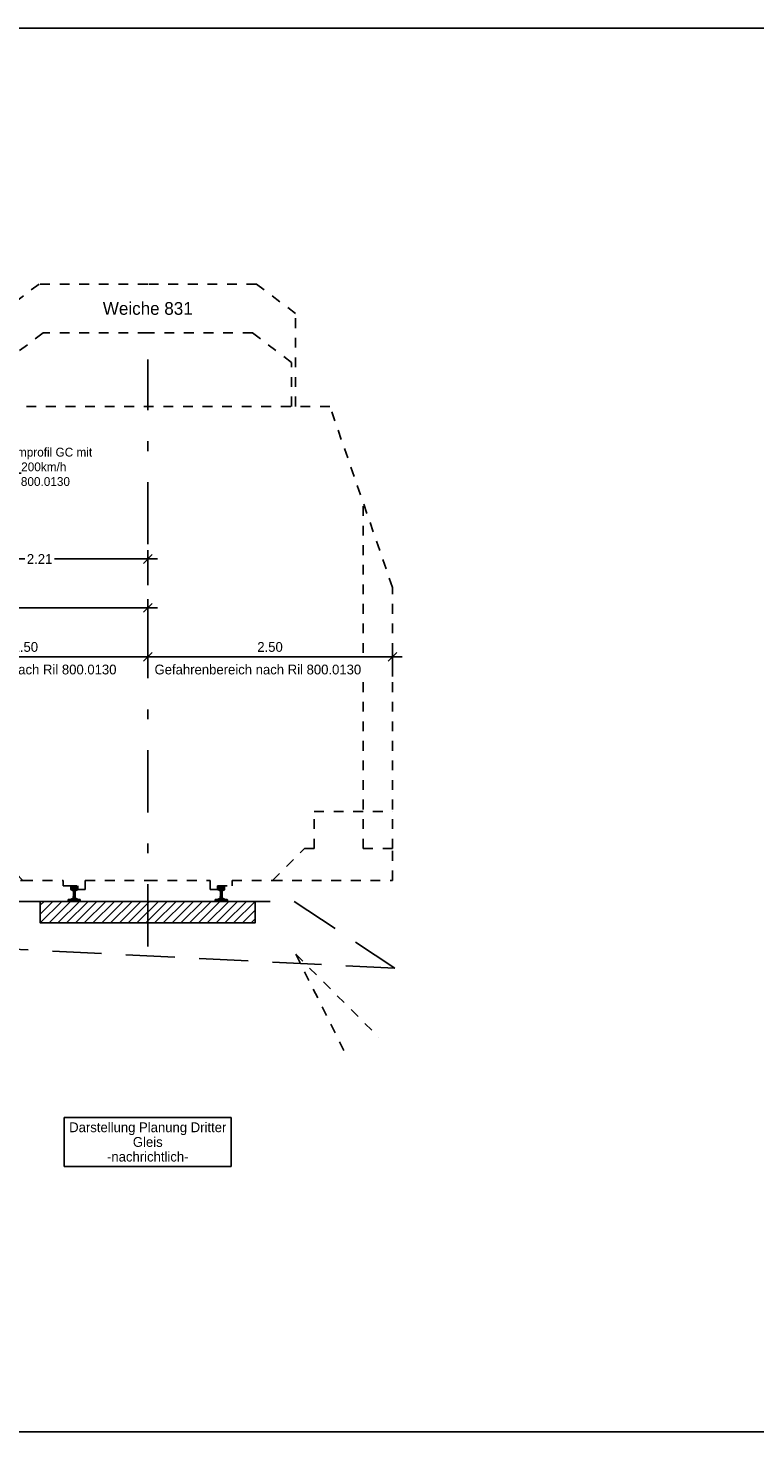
# Model space of a CAD drawing. Header units: metres. Extents: x -8 to 484, y -254 to 116.
# Tile 110 of 172: x 425 to 433, y -7 to 8. Entities that reach past the tile are written whole.
import ezdxf

# ---------------------------------------------------------------- set-up
doc = ezdxf.new("R2010")
doc.units = ezdxf.units.M
doc.linetypes.add('STRICHLINIE', pattern=[0.75, 0.5, -0.25])
doc.linetypes.add('STRICHPUNKT', pattern=[25.4, 12.7, -6.35, 0, -6.35])
doc.layers.add('GTU_A_Ansichtsfenster', color=6, linetype='Continuous', plot=False)
for name, color, linetype in [('GTU_A_Druckbereich', 7, 'STRICHPUNKT'), ('GTU_A_Gleisachse', 7, 'STRICHPUNKT'), ('GTU_A_Lichtraumprofil', 252, 'Continuous'), ('GTU_A_Texte', 7, 'Continuous'), ('GTU_P_Bemaßung', 1, 'Continuous'), ('GTU_P_Dritter', 191, 'Continuous'), ('GTU_P_Dritter_Bemaßung', 191, 'Continuous'), ('GTU_P_Dritter_Beschriftung', 191, 'Continuous')]:
    doc.layers.add(name, color=color, linetype=linetype)
doc.styles.add('PROVI', font='PROVI.SHX')
doc.dimstyles.new('1zu50', dxfattribs={"dimscale": 0.5, "dimtxt": 0.2, "dimasz": 0.18, "dimexe": 0.18, "dimexo": 0.02, "dimgap": 0.09, "dimtad": 0, "dimtih": 1, "dimtoh": 1, "dimzin": 4, "dimdsep": 46, "dimtxsty": 'PROVI', "dimblk1": 'OBLIQUE', "dimblk2": 'OBLIQUE', "dimsah": 1, "dimcen": 0.3, "dimdle": 0.2, "dimclrd": 256, "dimclre": 256, "dimclrt": 256, "dimadec": 0, "dimazin": 0, "dimtfac": 1, "dimtdec": 4, "dimtofl": 0, "dimtmove": 2, "dimatfit": 3, "dimldrblk": 'NONE', "dimfxl": 0.4, "dimfxlon": 1, "dimtfill": 1, "dimtfillclr": 256, "dimtolj": 1, "dimtzin": 0, "dimlwd": -1, "dimlwe": -1, "dimarcsym": 0})

# ---------------------------------------------------------------- blocks, each defined once
blk = doc.blocks.new('Lira_250m GC mit_Ola')
at = {"layer": 'GTU_A_Lichtraumprofil', "linetype": 'ByBlock', "lineweight": -3, "ltscale": 5}
blk.add_line((-1.125, 4.281), (-1.325, 4.281), dxfattribs=at)
at = {"layer": 'GTU_A_Lichtraumprofil', "linetype": 'STRICHLINIE', "ltscale": 0.2}
for points in [[(2.26, 4.9), (2.26, 5.85), (1.86, 6.15), (0.75, 6.15), (-0.36, 6.15), (-0.76, 5.85), (-0.76, 4.9)], [(2.22, 4.9), (2.22, 5.35), (1.82, 5.65), (0.75, 5.65), (-0.32, 5.65), (-0.72, 5.35), (-0.72, 4.9)], [(0.75, 0.055), (1.387, 0.055), (1.387, -0.038), (1.462, -0.038), (1.462, 0), (1.612, 0), (1.612, 0.055), (2.025, 0.055), (3.25, 0.055), (3.25, 0.38), (3.25, 3.05), (2.61, 4.9), (-1.11, 4.9), (-1.75, 3.05), (-1.75, 0.38), (-1.75, 0.055), (-0.525, 0.055), (-0.113, 0.055), (-0.113, 0), (0.037, 0), (0.037, -0.038), (0.112, -0.038), (0.112, 0.055), (0.75, 0.055)], [(-1.75, 0.38), (-1.45, 0.38), (-1.45, 3.917)], [(3.25, 0.38), (2.95, 0.38), (2.95, 3.917)], [(-0.525, 0.055), (-0.85, 0.38), (-0.95, 0.38), (-0.95, 0.76), (-1.75, 0.76)], [(2.025, 0.055), (2.35, 0.38), (2.45, 0.38), (2.45, 0.76), (3.25, 0.76)]]:
    blk.add_lwpolyline(points, dxfattribs=at)
at = {"layer": 'GTU_A_Lichtraumprofil', "insert": (-1.015, 4.281), "char_height": 0.09, "width": 1.37529, "attachment_point": 4, "style": 'PROVI', "bg_fill": 3, "box_fill_scale": 1, "bg_fill_color": 256, "bg_fill_true_color": 13158600, "bg_fill_transparency": 0}
blk.add_mtext('Lichtraumprofil GC mit OLA v {\\L<} 200km/h\\Pnach Ril 800.0130', dxfattribs=at)
at = {"layer": 'GTU_A_Lichtraumprofil', "insert": (-0.66, 4.246), "char_height": 0.07, "width": 0.01827, "attachment_point": 4, "style": 'PROVI'}
blk.add_mtext('e', dxfattribs=at)
blk = doc.blocks.new('S54')
at = {"color": 0}
for p, q in [((-0.034, 0.119), (0.002, 0.154)), ((-0.034, 0.128), (-0.007, 0.154)), ((-0.034, 0.14), (-0.032, 0.145)), ((-0.034, 0.136), (-0.016, 0.153)), ((-0.032, 0.111), (0.011, 0.154)), ((-0.032, 0.145), (-0.031, 0.147)), ((-0.031, 0.147), (-0.03, 0.149)), ((-0.03, 0.149), (-0.028, 0.151)), ((-0.028, 0.151), (-0.025, 0.152)), ((-0.026, 0.109), (0.019, 0.153)), ((-0.025, 0.152), (-0.024, 0.152)), ((-0.024, 0.152), (-0.021, 0.153)), ((-0.021, 0.153), (-0.017, 0.153)), ((-0.019, 0.106), (0.026, 0.151)), ((-0.017, 0.153), (-0.014, 0.154)), ((-0.014, 0.154), (-0.01, 0.154)), ((-0.013, 0.103), (0.031, 0.148)), ((-0.01, 0.154), (-0.006, 0.154)), ((-0.006, 0.154), (-0.003, 0.154)), ((-0.003, 0.154), (0, 0.154)), ((0.003, 0.154), (0, 0.154)), ((0.006, 0.154), (0.003, 0.154)), ((0.01, 0.154), (0.006, 0.154)), ((0.014, 0.154), (0.01, 0.154)), ((0.017, 0.153), (0.014, 0.154)), ((0.021, 0.153), (0.017, 0.153)), ((0.024, 0.152), (0.021, 0.153)), ((0.025, 0.152), (0.024, 0.152)), ((0.028, 0.151), (0.025, 0.152)), ((0.03, 0.149), (0.028, 0.151)), ((0.031, 0.147), (0.03, 0.149)), ((0.032, 0.145), (0.031, 0.147)), ((0.033, 0.14), (0.032, 0.145)), ((-0.063, 0.001), (-0.051, 0.013)), ((-0.063, 0.01), (-0.062, 0.011)), ((-0.063, 0), (-0.063, 0.01)), ((-0.063, 0), (0.062, 0)), ((-0.062, 0.011), (-0.061, 0.012)), ((-0.061, 0.012), (-0.06, 0.012)), ((-0.06, 0.012), (-0.045, 0.013)), ((-0.055, 0), (-0.04, 0.015)), ((-0.046, 0), (-0.026, 0.02)), ((-0.045, 0.013), (-0.042, 0.014)), ((-0.042, 0.014), (-0.016, 0.024)), ((-0.037, 0), (0.009, 0.046)), ((-0.034, 0.116), (-0.034, 0.14)), ((-0.033, 0.112), (-0.034, 0.116)), ((-0.033, 0.111), (-0.033, 0.112)), ((-0.031, 0.111), (-0.033, 0.111)), ((-0.015, 0.105), (-0.031, 0.111)), ((-0.028, 0), (0.01, 0.038)), ((-0.019, 0), (0.011, 0.031)), ((-0.016, 0.024), (-0.014, 0.025)), ((-0.014, 0.104), (-0.015, 0.105)), ((-0.013, 0.103), (-0.014, 0.104)), ((-0.014, 0.025), (-0.012, 0.026)), ((-0.012, 0.102), (-0.013, 0.103)), ((-0.011, 0.1), (-0.012, 0.102)), ((-0.012, 0.027), (-0.011, 0.031)), ((-0.012, 0.026), (-0.012, 0.027)), ((-0.011, 0.097), (0.033, 0.141)), ((-0.01, 0.097), (-0.011, 0.1)), ((-0.011, 0.031), (-0.01, 0.038)), ((-0.011, 0), (0.014, 0.025)), ((-0.01, 0.095), (-0.01, 0.097)), ((-0.009, 0.091), (-0.01, 0.095)), ((-0.01, 0.036), (0.008, 0.054)), ((-0.01, 0.038), (-0.009, 0.046)), ((-0.009, 0.09), (0.033, 0.133)), ((-0.009, 0.085), (-0.009, 0.091)), ((-0.008, 0.079), (-0.009, 0.085)), ((-0.009, 0.046), (0.008, 0.063)), ((-0.009, 0.046), (-0.008, 0.053)), ((-0.008, 0.082), (0.033, 0.124)), ((-0.008, 0.073), (0.009, 0.091)), ((-0.008, 0.065), (0.008, 0.081)), ((-0.008, 0.079), (-0.008, 0.053)), ((-0.008, 0.056), (0.008, 0.072)), ((-0.002, 0), (0.02, 0.022)), ((0.007, 0), (0.027, 0.02)), ((0.008, 0.079), (0.009, 0.085)), ((0.008, 0.079), (0.008, 0.053)), ((0.009, 0.046), (0.008, 0.053)), ((0.009, 0.091), (0.01, 0.095)), ((0.009, 0.085), (0.009, 0.091)), ((0.01, 0.038), (0.009, 0.046)), ((0.01, 0.097), (0.011, 0.1)), ((0.01, 0.095), (0.01, 0.097)), ((0.011, 0.031), (0.01, 0.038)), ((0.011, 0.1), (0.012, 0.102)), ((0.012, 0.027), (0.011, 0.031)), ((0.012, 0.102), (0.013, 0.103)), ((0.012, 0.026), (0.012, 0.027)), ((0.014, 0.025), (0.012, 0.026)), ((0.013, 0.103), (0.014, 0.104)), ((0.014, 0.104), (0.015, 0.105)), ((0.016, 0.024), (0.014, 0.025)), ((0.015, 0.105), (0.031, 0.111)), ((0.042, 0.014), (0.016, 0.024)), ((0.016, 0), (0.033, 0.017)), ((0.025, 0), (0.04, 0.015)), ((0.028, 0.109), (0.033, 0.115)), ((0.031, 0.111), (0.033, 0.111)), ((0.033, 0.116), (0.033, 0.14)), ((0.033, 0.112), (0.033, 0.116)), ((0.033, 0.111), (0.033, 0.112)), ((0.034, 0), (0.046, 0.013)), ((0.045, 0.013), (0.042, 0.014)), ((0.042, 0), (0.054, 0.012)), ((0.06, 0.012), (0.045, 0.013)), ((0.061, 0.012), (0.06, 0.012)), ((0.06, 0), (0.062, 0.003)), ((0.062, 0.011), (0.061, 0.012)), ((0.062, 0.01), (0.062, 0.011)), ((0.062, 0.011), (0.062, 0.011)), ((0.062, 0), (0.062, 0.01))]:
    blk.add_line(p, q, dxfattribs=at)
blk = doc.blocks.new('Druckbereich')
at = {"layer": 'GTU_A_Druckbereich', "linetype": 'STRICHLINIE', "ltscale": 0.2}
for p, q in [((-0.738, -0.7), (-1.586, -1.549)), ((-0.738, -0.7), (-1.274, -1.773)), ((2.262, -0.7), (3.111, -1.549)), ((2.262, -0.7), (2.799, -1.773))]:
    blk.add_line(p, q, dxfattribs=at)
blk = doc.blocks.new('_OBLIQUE')
at = {"color": 0, "linetype": 'ByBlock'}
blk.add_line((-0.5, -0.5), (0.5, 0.5), dxfattribs=at)
blk = doc.blocks.new('*D255')
at = {"layer": 'Defpoints', "color": 0, "linetype": 'Continuous'}
for p in [(426.488, 1.208), (426.488, -1.077), (428.988, -1.077)]:
    blk.add_point(p, dxfattribs=at)
at = {"layer": 'GTU_P_Dritter_Bemaßung'}
for p, q in [((426.488, 1.008), (426.488, 1.298)), ((428.988, 1.008), (428.988, 1.298)), ((429.088, 1.208), (426.388, 1.208))]:
    blk.add_line(p, q, dxfattribs=at)
at = {"layer": 'GTU_P_Dritter_Bemaßung', "linetype": 'Continuous', "xscale": 0.09, "yscale": 0.09, "zscale": 0.09, "rotation": 180}
blk.add_blockref('_OBLIQUE', (426.488, 1.208), dxfattribs=at)
at = {"layer": 'GTU_P_Dritter_Bemaßung', "linetype": 'Continuous', "xscale": 0.09, "yscale": 0.09, "zscale": 0.09}
blk.add_blockref('_OBLIQUE', (428.988, 1.208), dxfattribs=at)
at = {"layer": 'GTU_P_Dritter_Bemaßung', "linetype": 'Continuous', "insert": (427.737, 1.308), "char_height": 0.1, "attachment_point": 5, "style": 'PROVI', "bg_fill": 3, "box_fill_scale": 1.1, "bg_fill_color": 256, "bg_fill_true_color": 13158600, "bg_fill_transparency": 0}
blk.add_mtext('\\A1;2.50', dxfattribs=at)
blk = doc.blocks.new('_None')
blk = doc.blocks.new('*D256')
at = {"layer": 'Defpoints', "color": 0, "linetype": 'Continuous'}
for p in [(426.488, 1.708), (421.628, -1.262), (426.488, -1.292)]:
    blk.add_point(p, dxfattribs=at)
at = {"layer": 'GTU_P_Dritter_Bemaßung', "linetype": 'Continuous'}
for p, q in [((421.628, 1.508), (421.628, 1.798)), ((426.488, 1.508), (426.488, 1.798)), ((421.528, 1.708), (423.886, 1.708)), ((426.588, 1.708), (424.229, 1.708))]:
    blk.add_line(p, q, dxfattribs=at)
at = {"layer": 'GTU_P_Dritter_Bemaßung', "linetype": 'Continuous', "xscale": 0.09, "yscale": 0.09, "zscale": 0.09, "rotation": 180}
blk.add_blockref('_OBLIQUE', (421.628, 1.708), dxfattribs=at)
at = {"layer": 'GTU_P_Dritter_Bemaßung', "linetype": 'Continuous', "xscale": 0.09, "yscale": 0.09, "zscale": 0.09}
blk.add_blockref('_OBLIQUE', (426.488, 1.708), dxfattribs=at)
at = {"layer": 'GTU_P_Dritter_Bemaßung', "linetype": 'Continuous', "insert": (424.058, 1.708), "char_height": 0.1, "attachment_point": 5, "style": 'PROVI', "bg_fill": 3, "box_fill_scale": 1.1, "bg_fill_color": 256, "bg_fill_true_color": 13158600, "bg_fill_transparency": 0}
blk.add_mtext('\\A1;4.86', dxfattribs=at)
blk = doc.blocks.new('*D263')
at = {"layer": 'Defpoints', "color": 0, "linetype": 'Continuous'}
for p in [(423.988, 1.208), (423.988, -1.077), (426.488, -1.077)]:
    blk.add_point(p, dxfattribs=at)
at = {"layer": 'GTU_P_Dritter_Bemaßung'}
for p, q in [((423.988, 1.008), (423.988, 1.298)), ((426.488, 1.008), (426.488, 1.298)), ((426.588, 1.208), (423.888, 1.208))]:
    blk.add_line(p, q, dxfattribs=at)
at = {"layer": 'GTU_P_Dritter_Bemaßung', "linetype": 'Continuous', "xscale": 0.09, "yscale": 0.09, "zscale": 0.09, "rotation": 180}
blk.add_blockref('_OBLIQUE', (423.988, 1.208), dxfattribs=at)
at = {"layer": 'GTU_P_Dritter_Bemaßung', "linetype": 'Continuous', "xscale": 0.09, "yscale": 0.09, "zscale": 0.09}
blk.add_blockref('_OBLIQUE', (426.488, 1.208), dxfattribs=at)
at = {"layer": 'GTU_P_Dritter_Bemaßung', "linetype": 'Continuous', "insert": (425.237, 1.308), "char_height": 0.1, "attachment_point": 5, "style": 'PROVI', "bg_fill": 3, "box_fill_scale": 1.1, "bg_fill_color": 256, "bg_fill_true_color": 13158600, "bg_fill_transparency": 0}
blk.add_mtext('\\A1;2.50', dxfattribs=at)
blk = doc.blocks.new('*D365')
at = {"layer": 'Defpoints', "color": 0, "linetype": 'Continuous'}
for p in [(424.278, 2.208), (424.278, -1.292), (426.488, -1.292)]:
    blk.add_point(p, dxfattribs=at)
at = {"layer": 'GTU_P_Bemaßung', "linetype": 'Continuous'}
for p, q in [((424.278, 2.008), (424.278, 2.298)), ((426.488, 2.008), (426.488, 2.298)), ((424.178, 2.208), (425.231, 2.208)), ((426.588, 2.208), (425.535, 2.208))]:
    blk.add_line(p, q, dxfattribs=at)
at = {"layer": 'GTU_P_Bemaßung', "linetype": 'Continuous', "xscale": 0.09, "yscale": 0.09, "zscale": 0.09, "rotation": 180}
blk.add_blockref('_OBLIQUE', (424.278, 2.208), dxfattribs=at)
at = {"layer": 'GTU_P_Bemaßung', "linetype": 'Continuous', "xscale": 0.09, "yscale": 0.09, "zscale": 0.09}
blk.add_blockref('_OBLIQUE', (426.488, 2.208), dxfattribs=at)
at = {"layer": 'GTU_P_Bemaßung', "linetype": 'Continuous', "insert": (425.383, 2.208), "char_height": 0.1, "attachment_point": 5, "style": 'PROVI', "bg_fill": 3, "box_fill_scale": 1.1, "bg_fill_color": 256, "bg_fill_true_color": 13158600, "bg_fill_transparency": 0}
blk.add_mtext('\\A1;2.21', dxfattribs=at)

msp = doc.modelspace()

# ---------------------------------------------------------------- hatches: boundary and pattern name
at = {"layer": 'GTU_P_Dritter'}
h = msp.add_hatch(dxfattribs=at)
h.set_pattern_fill('ANSI31', color=256, scale=0.02, style=0)
h.set_pattern_definition([(45, (411.527454, -64.765255), (-0.04490128, 0.04490128), [])])
h.paths.add_polyline_path([(427.585, -1.292), (425.39, -1.292), (425.39, -1.512), (427.585, -1.512)])

# ---------------------------------------------------------------- linework, layer by layer
at = {"layer": 'GTU_P_Dritter', "linetype": 'STRICHLINIE', "elevation": 23875.401}
msp.add_lwpolyline([(424.428, -1.667), (424.99, -1.292), (424.99, -1.292), (427.985, -1.292), (429.011, -1.976), (424.316, -1.741), (424.352, -1.717)], dxfattribs=at)
at = {"layer": 'GTU_P_Dritter', "linetype": 'Continuous', "elevation": 23875.401, "flags": 128}
msp.add_lwpolyline([(425.39, -1.292), (427.585, -1.292), (427.585, -1.512), (425.39, -1.512)], close=True, dxfattribs=at)

# ---------------------------------------------------------------- block references
at = {"layer": 'GTU_A_Druckbereich'}
msp.add_blockref('Druckbereich', (425.738, -1.132, 23875.401), dxfattribs=at)
at = {"layer": 'GTU_A_Lichtraumprofil'}
msp.add_blockref('Lira_250m GC mit_Ola', (425.738, -1.132, 23875.401), dxfattribs=at)

# ---------------------------------------------------------------- next in the draw order: linework, layer by layer
at = {"layer": 'GTU_A_Ansichtsfenster', "linetype": 'Continuous', "elevation": 23875.401, "flags": 128}
msp.add_lwpolyline([(414.093, -6.715), (442.593, -6.715), (442.593, 7.635), (414.093, 7.635)], close=True, dxfattribs=at)
at = {"layer": 'GTU_A_Gleisachse', "color": 7, "ltscale": 0.05}
msp.add_line((426.488, -1.752, 23875.401), (426.488, 4.248, 23875.401), dxfattribs=at)

# ---------------------------------------------------------------- next in the draw order: block references
at = {"layer": 'GTU_P_Dritter', "rotation": 359.9999999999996}
for p in [(425.737, -1.286, 23875.401), (427.239, -1.286, 23875.401)]:
    msp.add_blockref('S54', p, dxfattribs=at)

# ---------------------------------------------------------------- next in the draw order: texts
at = {"layer": 'GTU_A_Texte', "insert": (426.488, 4.768, 23875.401), "char_height": 0.13, "attachment_point": 5, "style": 'PROVI', "bg_fill": 3, "box_fill_scale": 1, "bg_fill_color": 1, "bg_fill_transparency": 0}
msp.add_mtext('Weiche 831', dxfattribs=at)
at = {"layer": 'GTU_P_Dritter_Bemaßung', "insert": (426.557, 1.128, 23875.401), "char_height": 0.1, "attachment_point": 1, "line_spacing_factor": 0.9, "style": 'PROVI', "bg_fill": 3, "box_fill_scale": 1.5, "bg_fill_color": 1, "bg_fill_transparency": 0}
msp.add_mtext('Gefahrenbereich nach Ril 800.0130', dxfattribs=at)
at = {"layer": 'GTU_P_Dritter_Beschriftung', "insert": (426.488, -3.752, 23875.401), "char_height": 0.1, "attachment_point": 5, "line_spacing_factor": 0.9, "style": 'PROVI', "bg_fill": 19, "box_fill_scale": 1.5, "bg_fill_color": 1, "bg_fill_transparency": 0}
msp.add_mtext('Darstellung Planung Dritter\\PGleis\\P-nachrichtlich-', dxfattribs=at)

# ---------------------------------------------------------------- next in the draw order: dimensions: what is measured, and where the dimension line sits
at = {"layer": 'GTU_P_Dritter_Bemaßung'}
dim = msp.add_linear_dim(base=(426.488, 1.208, 23875.401), p1=(428.988, -1.077, 23875.401), p2=(426.488, -1.077, 23875.401), dimstyle='1zu50', override={"dimclrd": 256, "dimclre": 256, "dimclrt": 256}, dxfattribs=at)
dim.commit()
dim.dimension.update_dxf_attribs({"geometry": '*D255', "text_midpoint": (427.737, 1.308, 23875.401), "dimtype": 160})

# ---------------------------------------------------------------- next in the draw order: dimensions: what is measured, and where the dimension line sits
at = {"layer": 'GTU_P_Dritter_Bemaßung', "linetype": 'Continuous'}
dim = msp.add_linear_dim(base=(426.488, 1.708, 23875.401), p1=(421.628, -1.262, 23875.401), p2=(426.488, -1.292, 23875.401), dimstyle='1zu50', dxfattribs=at)
dim.commit()
dim.dimension.update_dxf_attribs({"geometry": '*D256', "text_midpoint": (424.058, 1.708, 23875.401)})

# ---------------------------------------------------------------- next in the draw order: texts
at = {"layer": 'GTU_P_Dritter_Bemaßung', "insert": (424.057, 1.128, 23875.401), "char_height": 0.1, "attachment_point": 1, "line_spacing_factor": 0.9, "style": 'PROVI', "bg_fill": 3, "box_fill_scale": 1.5, "bg_fill_color": 1, "bg_fill_transparency": 0}
msp.add_mtext('Gefahrenbereich nach Ril 800.0130', dxfattribs=at)

# ---------------------------------------------------------------- next in the draw order: dimensions: what is measured, and where the dimension line sits
at = {"layer": 'GTU_P_Dritter_Bemaßung'}
dim = msp.add_linear_dim(base=(423.988, 1.208, 23875.401), p1=(426.488, -1.077, 23875.401), p2=(423.988, -1.077, 23875.401), dimstyle='1zu50', override={"dimclrd": 256, "dimclre": 256, "dimclrt": 256}, dxfattribs=at)
dim.commit()
dim.dimension.update_dxf_attribs({"geometry": '*D263', "text_midpoint": (425.237, 1.308, 23875.401), "dimtype": 160})

# ---------------------------------------------------------------- next in the draw order: dimensions: what is measured, and where the dimension line sits
at = {"layer": 'GTU_P_Bemaßung', "linetype": 'Continuous'}
dim = msp.add_linear_dim(base=(424.278, 2.208, 23875.401), p1=(426.488, -1.292, 23875.401), p2=(424.278, -1.292, 23875.401), dimstyle='1zu50', dxfattribs=at)
dim.commit()
dim.dimension.update_dxf_attribs({"geometry": '*D365', "text_midpoint": (425.383, 2.208, 23875.401)})

doc.saveas('drawing.dxf')
